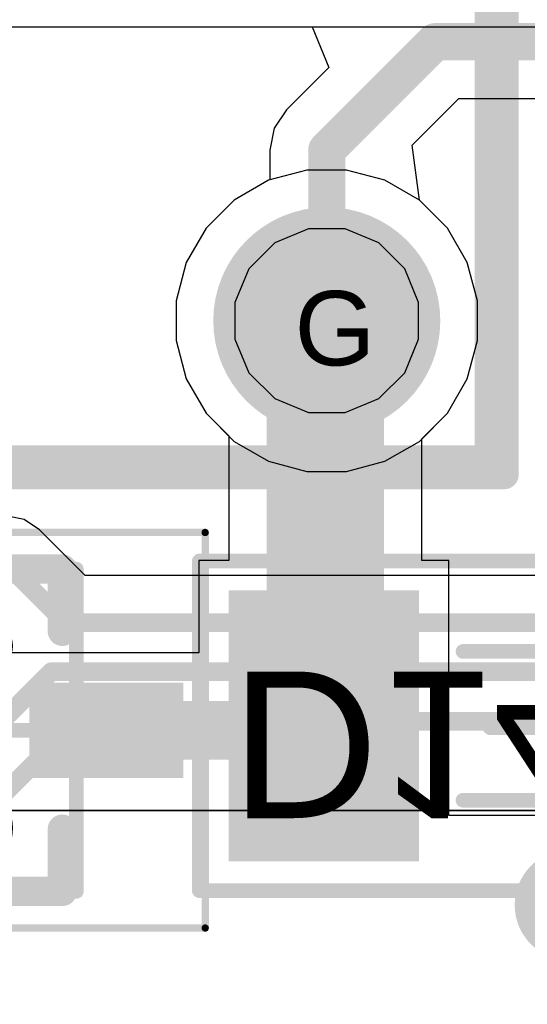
# Model space of a CAD drawing. Header units: inches. Extents: x -6 to 11.2, y -2.2 to 8.3.
# Tile 26 of 256: x 0.206 to 0.342, y 1.541 to 1.806. Entities that reach past the tile are written whole.
import ezdxf

# ---------------------------------------------------------------- set-up
doc = ezdxf.new("R2010")
doc.units = ezdxf.units.IN
doc.header["$MEASUREMENT"] = 0
for name, color, linetype in [('Board Layer Stack Bottom Overlay', 54, 'Continuous'), ('Board Layer Stack Bottom Solder', 6, 'Continuous'), ('Bottom Assembly', 56, 'Continuous'), ('Bottom Comp Body -Top13)-Comp Body -Bot14)', 56, 'Continuous'), ('Bottom Comp Outline -Top11)-Comp Outline -Bot12)', 56, 'Continuous'), ('Bottom Component Center', 56, 'Continuous'), ('Bottom Courtyard -Top15)-Courtyard -Bot16)', 56, 'Continuous'), ('Bottom Paste', 16, 'Continuous'), ('Dimension', 6, 'Continuous'), ('Drill Drawing', 1, 'Continuous'), ('Layer  6- Inner', 156, 'Continuous'), ('Layer 1- Top', 1, 'Continuous'), ('Layer 2- GND', 16, 'Continuous'), ('Layer 3- Inner', 16, 'Continuous'), ('Layer 4- Inner', 76, 'Continuous'), ('Layer 5- Inner', 90, 'Continuous'), ('Layer 7- PWR', 76, 'Continuous'), ('Layer 8- Bottom', 5, 'Continuous'), ('Multi-Layer', 9, 'Continuous'), ('Pad Holes', 156, 'Continuous'), ('Top Solder', 216, 'Continuous')]:
    doc.layers.add(name, color=color, linetype=linetype)
doc.styles.add('Arial', font='txt', dxfattribs={"height": 0.2})

# ---------------------------------------------------------------- blocks, each defined once
blk = doc.blocks.new('SOD_80_B_97')
at = {"layer": 'Board Layer Stack Bottom Overlay'}
blk.add_hatch(color=54, dxfattribs=at).paths.add_polyline_path([(0.02756, 0.01999), (0.0059, 0.01999), (0.0059, -0.02001), (0.02756, -0.02001)])
at = {"layer": 'Board Layer Stack Bottom Solder'}
for points in [[(-0.09055, -0.03642), (-0.09055, 0.03642), (-0.03937, 0.03642), (-0.03937, -0.03642)], [(0.03937, -0.03642), (0.03937, 0.03642), (0.09055, 0.03642), (0.09055, -0.03642)]]:
    blk.add_hatch(color=6, dxfattribs=at).paths.add_polyline_path(points)
at = {"layer": 'Bottom Paste'}
for points in [[(-0.08858, -0.03445), (-0.08858, 0.03445), (-0.04134, 0.03445), (-0.04134, -0.03445)], [(0.04134, -0.03445), (0.04134, 0.03445), (0.08858, 0.03445), (0.08858, -0.03445)]]:
    blk.add_hatch(color=16, dxfattribs=at).paths.add_polyline_path(points)
at = {"layer": 'Layer 8- Bottom'}
for points in [[(-0.08858, -0.03445), (-0.08858, 0.03445), (-0.04134, 0.03445), (-0.04134, -0.03445)], [(0.04134, -0.03445), (0.04134, 0.03445), (0.08858, 0.03445), (0.08858, -0.03445)]]:
    blk.add_hatch(color=7, dxfattribs=at).paths.add_polyline_path(points)
at = {"layer": 'Board Layer Stack Bottom Overlay'}
for points in [[(0.105, -0.03, 0.01, 0.01, 0), (0.105, 0.03, 0.01, 0.01, 0)], [(-0.02756, 0.02, 0.00394, 0.00394, 0), (0.02756, 0.02, 0.00394, 0.00394, 0)], [(0.02756, 0.02, 0.00394, 0.00394, 0), (0.02756, -0.02, 0.00394, 0.00394, 0)], [(-0.02756, -0.02, 0.00394, 0.00394, 0), (0.02756, -0.02, 0.00394, 0.00394, 0)]]:
    blk.add_lwpolyline(points, format="xyseb", dxfattribs=at)
for points in [[(0.1025, 0.03, 0.005, 0.005, 1), (0.1075, 0.03, 0.005, 0.005, 1)], [(-0.02854, 0.02, 0.00197, 0.00197, 1), (-0.02657, 0.02, 0.00197, 0.00197, 1)], [(0.02657, 0.02, 0.00197, 0.00197, 1), (0.02854, 0.02, 0.00197, 0.00197, 1)], [(0.02657, 0.02, 0.00197, 0.00197, 1), (0.02854, 0.02, 0.00197, 0.00197, 1)], [(-0.02854, -0.02, 0.00197, 0.00197, 1), (-0.02658, -0.02, 0.00197, 0.00197, 1)], [(0.02657, -0.02, 0.00197, 0.00197, 1), (0.02854, -0.02, 0.00197, 0.00197, 1)], [(0.02657, -0.02, 0.00197, 0.00197, 1), (0.02854, -0.02, 0.00197, 0.00197, 1)], [(0.1025, -0.03, 0.005, 0.005, 1), (0.1075, -0.03, 0.005, 0.005, 1)]]:
    blk.add_lwpolyline(points, format="xyseb", close=True, dxfattribs=at)
at = {"layer": 'Bottom Component Center'}
for points in [[(0, -0.02, 0.005, 0.005, 0), (0, 0.02, 0.005, 0.005, 0)], [(0, -0.01968, 0.00394, 0.00394, 0), (0, 0.01969, 0.00394, 0.00394, 0)], [(-0.02, 0, 0.005, 0.005, 0), (0.02, 0, 0.005, 0.005, 0)], [(-0.01969, 0, 0.00394, 0.00394, 0), (0.01968, 0, 0.00394, 0.00394, 0)]]:
    blk.add_lwpolyline(points, format="xyseb", dxfattribs=at)
for points in [[(-0.00125, 0.02, 0.0025, 0.0025, 1), (0.00125, 0.02, 0.0025, 0.0025, 1)], [(-0.00098, 0.01969, 0.00197, 0.00197, 1), (0.00098, 0.01969, 0.00197, 0.00197, 1)], [(-0.02125, 0, 0.0025, 0.0025, 1), (-0.01875, 0, 0.0025, 0.0025, 1)], [(-0.02067, 0, 0.00197, 0.00197, 1), (-0.0187, 0, 0.00197, 0.00197, 1)], [(0.01875, 0, 0.0025, 0.0025, 1), (0.02125, 0, 0.0025, 0.0025, 1)], [(0.0187, 0, 0.00197, 0.00197, 1), (0.02067, 0, 0.00197, 0.00197, 1)], [(-0.00125, -0.02, 0.0025, 0.0025, 1), (0.00125, -0.02, 0.0025, 0.0025, 1)], [(-0.00098, -0.01968, 0.00197, 0.00197, 1), (0.00098, -0.01968, 0.00197, 0.00197, 1)]]:
    blk.add_lwpolyline(points, format="xyseb", close=True, dxfattribs=at)
at = {"layer": 'Bottom Courtyard -Top15)-Courtyard -Bot16)'}
for points in [[(-0.09843, -0.04429, 0.00394, 0.00394, 0), (-0.09843, 0.04429, 0.00394, 0.00394, 0)], [(-0.09843, 0.04429, 0.00394, 0.00394, 0), (0.09843, 0.04429, 0.00394, 0.00394, 0)], [(0.09843, 0.04429, 0.00394, 0.00394, 0), (0.09843, -0.04429, 0.00394, 0.00394, 0)], [(-0.09843, -0.04429, 0.00394, 0.00394, 0), (0.09843, -0.04429, 0.00394, 0.00394, 0)]]:
    blk.add_lwpolyline(points, format="xyseb", dxfattribs=at)
for points in [[(-0.09941, 0.04429, 0.00197, 0.00197, 1), (-0.09744, 0.04429, 0.00197, 0.00197, 1)], [(-0.09941, 0.04429, 0.00197, 0.00197, 1), (-0.09744, 0.04429, 0.00197, 0.00197, 1)], [(0.09744, 0.04429, 0.00197, 0.00197, 1), (0.09941, 0.04429, 0.00197, 0.00197, 1)], [(0.09744, 0.04429, 0.00197, 0.00197, 1), (0.09941, 0.04429, 0.00197, 0.00197, 1)], [(-0.09941, -0.04429, 0.00197, 0.00197, 1), (-0.09744, -0.04429, 0.00197, 0.00197, 1)], [(-0.09941, -0.04429, 0.00197, 0.00197, 1), (-0.09744, -0.04429, 0.00197, 0.00197, 1)], [(0.09744, -0.04429, 0.00197, 0.00197, 1), (0.09941, -0.04429, 0.00197, 0.00197, 1)], [(0.09744, -0.04429, 0.00197, 0.00197, 1), (0.09941, -0.04429, 0.00197, 0.00197, 1)]]:
    blk.add_lwpolyline(points, format="xyseb", close=True, dxfattribs=at)
at = {"layer": 'Dimension', "style": 'Arial', "text_generation_flag": 2}
blk.add_text('D1407', height=0.03937, rotation=180, dxfattribs=at).set_placement((-0.09, 0.01456))
blk = doc.blocks.new('SOT65P220X100_3F_B_298')
at = {"layer": 'Board Layer Stack Bottom Solder'}
for points in [[(-0.01772, 0.03839), (-0.01772, 0.0128), (-0.05906, 0.0128), (-0.05906, 0.03839)], [(0.05906, 0.0128), (0.05906, -0.0128), (0.01772, -0.0128), (0.01772, 0.0128)], [(-0.01772, -0.0128), (-0.01772, -0.03839), (-0.05906, -0.03839), (-0.05906, -0.0128)]]:
    blk.add_hatch(color=6, dxfattribs=at).paths.add_polyline_path(points)
at = {"layer": 'Bottom Paste'}
for points in [[(-0.01969, 0.03642), (-0.01969, 0.01476), (-0.05709, 0.01476), (-0.05709, 0.03642)], [(0.05709, 0.01083), (0.05709, -0.01083), (0.01969, -0.01083), (0.01969, 0.01083)], [(-0.01969, -0.01476), (-0.01969, -0.03642), (-0.05709, -0.03642), (-0.05709, -0.01476)]]:
    blk.add_hatch(color=16, dxfattribs=at).paths.add_polyline_path(points)
at = {"layer": 'Layer 8- Bottom'}
for points in [[(-0.01969, 0.03642), (-0.01969, 0.01476), (-0.05709, 0.01476), (-0.05709, 0.03642)], [(0.05709, 0.01083), (0.05709, -0.01083), (0.01969, -0.01083), (0.01969, 0.01083)], [(-0.01969, -0.01476), (-0.01969, -0.03642), (-0.05709, -0.03642), (-0.05709, -0.01476)]]:
    blk.add_hatch(color=7, dxfattribs=at).paths.add_polyline_path(points)
at = {"layer": 'Board Layer Stack Bottom Overlay'}
for points in [[(-0.0128, 0.04331, 0.00787, 0.00787, 0), (0.02657, 0.04331, 0.00787, 0.00787, 0)], [(0.02657, 0.02657, 0.00787, 0.00787, 0), (0.02657, 0.04331, 0.00787, 0.00787, 0)], [(0.02657, -0.04331, 0.00787, 0.00787, 0), (0.02657, -0.02657, 0.00787, 0.00787, 0)], [(-0.0128, -0.04331, 0.00787, 0.00787, 0), (0.02657, -0.04331, 0.00787, 0.00787, 0)]]:
    blk.add_lwpolyline(points, format="xyseb", dxfattribs=at)
for points in [[(-0.01476, 0.04331, 0.00394, 0.00394, 1), (-0.01083, 0.04331, 0.00394, 0.00394, 1)], [(0.02461, 0.04331, 0.00394, 0.00394, 1), (0.02854, 0.04331, 0.00394, 0.00394, 1)], [(0.02461, 0.04331, 0.00394, 0.00394, 1), (0.02854, 0.04331, 0.00394, 0.00394, 1)], [(0.02461, 0.02657, 0.00394, 0.00394, 1), (0.02854, 0.02657, 0.00394, 0.00394, 1)], [(0.02461, -0.02657, 0.00394, 0.00394, 1), (0.02854, -0.02657, 0.00394, 0.00394, 1)], [(-0.01476, -0.04331, 0.00394, 0.00394, 1), (-0.01083, -0.04331, 0.00394, 0.00394, 1)], [(0.02461, -0.04331, 0.00394, 0.00394, 1), (0.02854, -0.04331, 0.00394, 0.00394, 1)], [(0.02461, -0.04331, 0.00394, 0.00394, 1), (0.02854, -0.04331, 0.00394, 0.00394, 1)], [(-0.03937, -0.05807, 0.00984, 0.00984, 1), (-0.04921, -0.05807, 0.00984, 0.00984, 1)], [(-0.05167, -0.05807, 0.00492, 0.00492, 1), (-0.04675, -0.05807, 0.00492, 0.00492, 1)], [(-0.04183, -0.05807, 0.00492, 0.00492, 1), (-0.03691, -0.05807, 0.00492, 0.00492, 1)]]:
    blk.add_lwpolyline(points, format="xyseb", close=True, dxfattribs=at)
at = {"layer": 'Bottom Comp Outline -Top11)-Comp Outline -Bot12)'}
for points in [[(-0.03032, 0.04331, 0.00394, 0.00394, 0), (0.03032, 0.04331, 0.00394, 0.00394, 0)], [(-0.03032, -0.04331, 0.00394, 0.00394, 0), (-0.03032, 0.04331, 0.00394, 0.00394, 0)], [(0.03032, -0.04331, 0.00394, 0.00394, 0), (0.03032, 0.04331, 0.00394, 0.00394, 0)], [(-0.04606, 0.0189, 0.00394, 0.00394, 0), (-0.04606, 0.03228, 0.00394, 0.00394, 0)], [(-0.04606, 0.03228, 0.00394, 0.00394, 0), (-0.03032, 0.03228, 0.00394, 0.00394, 0)], [(-0.04606, 0.0189, 0.00394, 0.00394, 0), (-0.03032, 0.0189, 0.00394, 0.00394, 0)], [(0.03032, 0.00669, 0.00394, 0.00394, 0), (0.04606, 0.00669, 0.00394, 0.00394, 0)], [(0.04606, -0.00669, 0.00394, 0.00394, 0), (0.04606, 0.00669, 0.00394, 0.00394, 0)], [(0.03032, -0.00669, 0.00394, 0.00394, 0), (0.04606, -0.00669, 0.00394, 0.00394, 0)], [(-0.04606, -0.0189, 0.00394, 0.00394, 0), (-0.03032, -0.0189, 0.00394, 0.00394, 0)], [(-0.04606, -0.03228, 0.00394, 0.00394, 0), (-0.04606, -0.0189, 0.00394, 0.00394, 0)], [(-0.04606, -0.03228, 0.00394, 0.00394, 0), (-0.03032, -0.03228, 0.00394, 0.00394, 0)], [(-0.03032, -0.04331, 0.00394, 0.00394, 0), (0.03032, -0.04331, 0.00394, 0.00394, 0)]]:
    blk.add_lwpolyline(points, format="xyseb", dxfattribs=at)
for points in [[(-0.0313, 0.04331, 0.00197, 0.00197, 1), (-0.02933, 0.04331, 0.00197, 0.00197, 1)], [(-0.0313, 0.04331, 0.00197, 0.00197, 1), (-0.02933, 0.04331, 0.00197, 0.00197, 1)], [(0.02933, 0.04331, 0.00197, 0.00197, 1), (0.0313, 0.04331, 0.00197, 0.00197, 1)], [(0.02933, 0.04331, 0.00197, 0.00197, 1), (0.0313, 0.04331, 0.00197, 0.00197, 1)], [(-0.04705, 0.03228, 0.00197, 0.00197, 1), (-0.04508, 0.03228, 0.00197, 0.00197, 1)], [(-0.04705, 0.03228, 0.00197, 0.00197, 1), (-0.04508, 0.03228, 0.00197, 0.00197, 1)], [(-0.0313, 0.03228, 0.00197, 0.00197, 1), (-0.02933, 0.03228, 0.00197, 0.00197, 1)], [(-0.04705, 0.0189, 0.00197, 0.00197, 1), (-0.04508, 0.0189, 0.00197, 0.00197, 1)], [(-0.04705, 0.0189, 0.00197, 0.00197, 1), (-0.04508, 0.0189, 0.00197, 0.00197, 1)], [(-0.0313, 0.0189, 0.00197, 0.00197, 1), (-0.02933, 0.0189, 0.00197, 0.00197, 1)], [(0.02933, 0.00669, 0.00197, 0.00197, 1), (0.0313, 0.00669, 0.00197, 0.00197, 1)], [(0.04508, 0.00669, 0.00197, 0.00197, 1), (0.04705, 0.00669, 0.00197, 0.00197, 1)], [(0.04508, 0.00669, 0.00197, 0.00197, 1), (0.04705, 0.00669, 0.00197, 0.00197, 1)], [(0.02933, -0.00669, 0.00197, 0.00197, 1), (0.0313, -0.00669, 0.00197, 0.00197, 1)], [(0.04508, -0.00669, 0.00197, 0.00197, 1), (0.04705, -0.00669, 0.00197, 0.00197, 1)], [(0.04508, -0.00669, 0.00197, 0.00197, 1), (0.04705, -0.00669, 0.00197, 0.00197, 1)], [(-0.04705, -0.0189, 0.00197, 0.00197, 1), (-0.04508, -0.0189, 0.00197, 0.00197, 1)], [(-0.04705, -0.0189, 0.00197, 0.00197, 1), (-0.04508, -0.0189, 0.00197, 0.00197, 1)], [(-0.0313, -0.0189, 0.00197, 0.00197, 1), (-0.02933, -0.0189, 0.00197, 0.00197, 1)], [(-0.01575, -0.02559, 0.00394, 0.00394, 1), (-0.02362, -0.02559, 0.00394, 0.00394, 1)], [(-0.02461, -0.02559, 0.00197, 0.00197, 1), (-0.02264, -0.02559, 0.00197, 0.00197, 1)], [(-0.01673, -0.02559, 0.00197, 0.00197, 1), (-0.01476, -0.02559, 0.00197, 0.00197, 1)], [(-0.04705, -0.03228, 0.00197, 0.00197, 1), (-0.04508, -0.03228, 0.00197, 0.00197, 1)], [(-0.04705, -0.03228, 0.00197, 0.00197, 1), (-0.04508, -0.03228, 0.00197, 0.00197, 1)], [(-0.0313, -0.03228, 0.00197, 0.00197, 1), (-0.02933, -0.03228, 0.00197, 0.00197, 1)], [(-0.0313, -0.04331, 0.00197, 0.00197, 1), (-0.02933, -0.04331, 0.00197, 0.00197, 1)], [(-0.0313, -0.04331, 0.00197, 0.00197, 1), (-0.02933, -0.04331, 0.00197, 0.00197, 1)], [(0.02933, -0.04331, 0.00197, 0.00197, 1), (0.0313, -0.04331, 0.00197, 0.00197, 1)], [(0.02933, -0.04331, 0.00197, 0.00197, 1), (0.0313, -0.04331, 0.00197, 0.00197, 1)]]:
    blk.add_lwpolyline(points, format="xyseb", close=True, dxfattribs=at)
at = {"layer": 'Bottom Courtyard -Top15)-Courtyard -Bot16)'}
for points in [[(-0.06496, 0.05315, 0.00197, 0.00197, 0), (0.06496, 0.05315, 0.00197, 0.00197, 0)], [(-0.06496, -0.05315, 0.00197, 0.00197, 0), (-0.06496, 0.05315, 0.00197, 0.00197, 0)], [(0.06496, -0.05315, 0.00197, 0.00197, 0), (0.06496, 0.05315, 0.00197, 0.00197, 0)], [(0, -0.01969, 0.00394, 0.00394, 0), (0, 0.01969, 0.00394, 0.00394, 0)], [(-0.01969, 0, 0.00394, 0.00394, 0), (0.01969, 0, 0.00394, 0.00394, 0)], [(-0.06496, -0.05315, 0.00197, 0.00197, 0), (0.06496, -0.05315, 0.00197, 0.00197, 0)]]:
    blk.add_lwpolyline(points, format="xyseb", dxfattribs=at)
for points in [[(-0.06545, 0.05315, 0.000984, 0.000984, 1), (-0.06447, 0.05315, 0.000984, 0.000984, 1)], [(-0.06545, 0.05315, 0.000984, 0.000984, 1), (-0.06447, 0.05315, 0.000984, 0.000984, 1)], [(0.06447, 0.05315, 0.000984, 0.000984, 1), (0.06545, 0.05315, 0.000984, 0.000984, 1)], [(0.06447, 0.05315, 0.000984, 0.000984, 1), (0.06545, 0.05315, 0.000984, 0.000984, 1)], [(-0.00098, 0.01969, 0.00197, 0.00197, 1), (0.00098, 0.01969, 0.00197, 0.00197, 1)], [(-0.02067, 0, 0.00197, 0.00197, 1), (-0.0187, 0, 0.00197, 0.00197, 1)], [(0.0187, 0, 0.00197, 0.00197, 1), (0.02067, 0, 0.00197, 0.00197, 1)], [(-0.00098, -0.01969, 0.00197, 0.00197, 1), (0.00098, -0.01969, 0.00197, 0.00197, 1)], [(-0.06545, -0.05315, 0.000984, 0.000984, 1), (-0.06447, -0.05315, 0.000984, 0.000984, 1)], [(-0.06545, -0.05315, 0.000984, 0.000984, 1), (-0.06447, -0.05315, 0.000984, 0.000984, 1)], [(0.06447, -0.05315, 0.000984, 0.000984, 1), (0.06545, -0.05315, 0.000984, 0.000984, 1)], [(0.06447, -0.05315, 0.000984, 0.000984, 1), (0.06545, -0.05315, 0.000984, 0.000984, 1)]]:
    blk.add_lwpolyline(points, format="xyseb", close=True, dxfattribs=at)
at = {"layer": 'Bottom Comp Outline -Top11)-Comp Outline -Bot12)', "style": 'Arial', "text_generation_flag": 2}
blk.add_text('Q1401', height=0.019685, rotation=270, dxfattribs=at).set_placement((-0.00669, -0.03701))
blk = doc.blocks.new('FP_V23079A1001B301_MFG_B_322')
at = {"layer": 'Board Layer Stack Bottom Solder'}
h = blk.add_hatch(color=6, dxfattribs=at)
edge = h.paths.add_edge_path()
edge.add_arc((0, -0.2), 0.03051, 0, 360)
at = {"layer": 'Layer 1- Top'}
h = blk.add_hatch(color=7, dxfattribs=at)
edge = h.paths.add_edge_path()
edge.add_arc((0, -0.2), 0.03051, 0, 360)
at = {"layer": 'Layer 2- GND'}
h = blk.add_hatch(color=7, dxfattribs=at)
edge = h.paths.add_edge_path()
edge.add_arc((0, -0.2), 0.02968, 0, 360)
at = {"layer": 'Layer 7- PWR'}
h = blk.add_hatch(color=7, dxfattribs=at)
edge = h.paths.add_edge_path()
edge.add_arc((0, -0.2), 0.02968, 0, 360)
at = {"layer": 'Layer 8- Bottom'}
h = blk.add_hatch(color=7, dxfattribs=at)
edge = h.paths.add_edge_path()
edge.add_arc((0, -0.2), 0.03051, 0, 360)
at = {"layer": 'Multi-Layer'}
h = blk.add_hatch(color=9, dxfattribs=at)
edge = h.paths.add_edge_path()
edge.add_arc((0, -0.2), 0.03051, 0, 360)
at = {"layer": 'Pad Holes'}
h = blk.add_hatch(color=7, dxfattribs=at)
edge = h.paths.add_edge_path()
edge.add_arc((0, -0.2), 0.01969, 0, 360)
at = {"layer": 'Top Solder'}
h = blk.add_hatch(color=216, dxfattribs=at)
edge = h.paths.add_edge_path()
edge.add_arc((0, -0.2), 0.03051, 0, 360)
at = {"layer": 'Board Layer Stack Bottom Overlay'}
for points in [[(-0.0374, -0.04528, 0.00787, 0.00787, 0), (-0.0374, -0.15472, 0.00787, 0.00787, 0)], [(0.04724, -0.2437, 0.00787, 0.00787, 0), (0.15669, -0.2437, 0.00787, 0.00787, 0)]]:
    blk.add_lwpolyline(points, format="xyseb", dxfattribs=at)
for points in [[(-0.03937, -0.15472, 0.00394, 0.00394, 1), (-0.03543, -0.15472, 0.00394, 0.00394, 1)], [(0.04528, -0.2437, 0.00394, 0.00394, 1), (0.04921, -0.2437, 0.00394, 0.00394, 1)]]:
    blk.add_lwpolyline(points, format="xyseb", close=True, dxfattribs=at)
at = {"layer": 'Bottom Assembly'}
for points in [[(-0.04134, 0.04764, 0.00787, 0.00787, 0), (-0.04134, -0.24764, 0.00787, 0.00787, 0)], [(-0.04134, -0.24764, 0.00787, 0.00787, 0), (0.54134, -0.24764, 0.00787, 0.00787, 0)]]:
    blk.add_lwpolyline(points, format="xyseb", dxfattribs=at)
blk.add_lwpolyline([(-0.04331, -0.24764, 0.00394, 0.00394, 1), (-0.03937, -0.24764, 0.00394, 0.00394, 1)], format="xyseb", close=True, dxfattribs=at)
blk.add_lwpolyline([(-0.04331, -0.24764, 0.00394, 0.00394, 1), (-0.03937, -0.24764, 0.00394, 0.00394, 1)], format="xyseb", close=True, dxfattribs=at)
at = {"layer": 'Bottom Comp Body -Top13)-Comp Body -Bot14)'}
for points in [[(-0.0374, 0.0437, 0.00787, 0.00787, 0), (-0.0374, -0.2437, 0.00787, 0.00787, 0)], [(-0.0374, -0.2437, 0.00787, 0.00787, 0), (0.5374, -0.2437, 0.00787, 0.00787, 0)]]:
    blk.add_lwpolyline(points, format="xyseb", dxfattribs=at)
blk.add_lwpolyline([(-0.03937, -0.2437, 0.00394, 0.00394, 1), (-0.03543, -0.2437, 0.00394, 0.00394, 1)], format="xyseb", close=True, dxfattribs=at)
blk.add_lwpolyline([(-0.03937, -0.2437, 0.00394, 0.00394, 1), (-0.03543, -0.2437, 0.00394, 0.00394, 1)], format="xyseb", close=True, dxfattribs=at)
at = {"layer": 'Bottom Courtyard -Top15)-Courtyard -Bot16)'}
for points in [[(-0.04134, 0.04764, 0.00787, 0.00787, 0), (-0.04134, -0.24764, 0.00787, 0.00787, 0)], [(-0.04134, -0.24764, 0.00787, 0.00787, 0), (0.54134, -0.24764, 0.00787, 0.00787, 0)]]:
    blk.add_lwpolyline(points, format="xyseb", dxfattribs=at)
blk.add_lwpolyline([(-0.04331, -0.24764, 0.00394, 0.00394, 1), (-0.03937, -0.24764, 0.00394, 0.00394, 1)], format="xyseb", close=True, dxfattribs=at)
blk.add_lwpolyline([(-0.04331, -0.24764, 0.00394, 0.00394, 1), (-0.03937, -0.24764, 0.00394, 0.00394, 1)], format="xyseb", close=True, dxfattribs=at)

msp = doc.modelspace()

# ---------------------------------------------------------------- hatches: boundary and pattern name
at = {"layer": 'Layer 7- PWR'}
h = msp.add_hatch(color=7, dxfattribs=at)
edge = h.paths.add_edge_path()
edge.add_arc((0.35361, 1.56799), 0.01492, 0, 360)

# ---------------------------------------------------------------- linework, layer by layer
at = {"layer": 'Layer  6- Inner'}
for p, q in [((0.02977, 1.804), (0.71811, 1.804)), ((0.28328, 1.74968), (0.27421, 1.74593)), ((0.2931, 1.74968), (0.28328, 1.74968)), ((0.30217, 1.74593), (0.2931, 1.74968)), ((0.27421, 1.74593), (0.26726, 1.73898)), ((0.30912, 1.73898), (0.30217, 1.74593)), ((0.26726, 1.73898), (0.2635, 1.72991)), ((0.31287, 1.72991), (0.30912, 1.73898)), ((0.2635, 1.72991), (0.2635, 1.72009)), ((0.31287, 1.72009), (0.31287, 1.72991)), ((0.2635, 1.72009), (0.26726, 1.71102)), ((0.30912, 1.71102), (0.31287, 1.72009)), ((0.26726, 1.71102), (0.27421, 1.70407)), ((0.30217, 1.70407), (0.30912, 1.71102)), ((0.27421, 1.70407), (0.28328, 1.70032)), ((0.2931, 1.70032), (0.30217, 1.70407)), ((0.28328, 1.70032), (0.2931, 1.70032)), ((0.20685, 1.67162), (0.20197, 1.67259)), ((0.21098, 1.66885), (0.20685, 1.67162)), ((0.22325, 1.65658), (0.21098, 1.66885)), ((0.54113, 1.65658), (0.22325, 1.65658))]:
    msp.add_line(p, q, dxfattribs=at)
for points in [[(0.20197, 1.65984, 0.005, 0.005, 0), (0.21797, 1.64384, 0.005, 0.005, 0)], [(0.21797, 1.64384, 0.005, 0.005, 0), (2.45604, 1.64384, 0.005, 0.005, 0)], [(0.11654, 1.53307, 0.005, 0.005, 0), (0.21417, 1.63071, 0.005, 0.005, 0)], [(0.21417, 1.63071, 0.005, 0.005, 0), (1.68249, 1.63071, 0.005, 0.005, 0)], [(0.15472, 1.55118, 0.005, 0.005, 0), (0.22087, 1.61732, 0.005, 0.005, 0)], [(0.22087, 1.61732, 0.005, 0.005, 0), (1.63657, 1.61732, 0.005, 0.005, 0)]]:
    msp.add_lwpolyline(points, format="xyseb", dxfattribs=at)
for points in [[(0.21672, 1.64384, 0.0025, 0.0025, 1), (0.21922, 1.64384, 0.0025, 0.0025, 1)], [(0.21672, 1.64384, 0.0025, 0.0025, 1), (0.21922, 1.64384, 0.0025, 0.0025, 1)], [(0.21292, 1.63071, 0.0025, 0.0025, 1), (0.21542, 1.63071, 0.0025, 0.0025, 1)], [(0.21292, 1.63071, 0.0025, 0.0025, 1), (0.21542, 1.63071, 0.0025, 0.0025, 1)], [(0.21962, 1.61732, 0.0025, 0.0025, 1), (0.22212, 1.61732, 0.0025, 0.0025, 1)], [(0.21962, 1.61732, 0.0025, 0.0025, 1), (0.22212, 1.61732, 0.0025, 0.0025, 1)]]:
    msp.add_lwpolyline(points, format="xyseb", close=True, dxfattribs=at)
at = {"layer": 'Layer 1- Top'}
for p, q in [((0.02977, 1.804), (0.28426, 1.804)), ((0.28426, 1.804), (0.28878, 1.79309)), ((0.28878, 1.79309), (0.27737, 1.78168)), ((0.31113, 1.77217), (0.32366, 1.78471)), ((0.32366, 1.78471), (0.63016, 1.78471)), ((0.27737, 1.78168), (0.27406, 1.77672)), ((0.27406, 1.77672), (0.2729, 1.77087)), ((0.2729, 1.77087), (0.2729, 1.76284)), ((0.31306, 1.75742), (0.31113, 1.77217)), ((0.27255, 1.76275), (0.26331, 1.75742)), ((0.2729, 1.76284), (0.27255, 1.76275)), ((0.26331, 1.75742), (0.25577, 1.74987)), ((0.32061, 1.74987), (0.31306, 1.75742)), ((0.25577, 1.74987), (0.25044, 1.74064)), ((0.32594, 1.74064), (0.32061, 1.74987)), ((0.25044, 1.74064), (0.24768, 1.73033)), ((0.3287, 1.73033), (0.32594, 1.74064)), ((0.24768, 1.73033), (0.24768, 1.71967)), ((0.3287, 1.71967), (0.3287, 1.73033)), ((0.24768, 1.71967), (0.25044, 1.70936)), ((0.32594, 1.70936), (0.3287, 1.71967)), ((0.25044, 1.70936), (0.25577, 1.70013)), ((0.32061, 1.70013), (0.32594, 1.70936)), ((0.25577, 1.70013), (0.26331, 1.69258)), ((0.31306, 1.69258), (0.32061, 1.70013)), ((0.26331, 1.69258), (0.27255, 1.68725)), ((0.30383, 1.68725), (0.31306, 1.69258)), ((0.27255, 1.68725), (0.28286, 1.68449)), ((0.29352, 1.68449), (0.30383, 1.68725)), ((0.28286, 1.68449), (0.29352, 1.68449))]:
    msp.add_line(p, q, dxfattribs=at)
for points in [[(0.28819, 1.77087, 0.01, 0.01, 0), (0.31732, 1.8, 0.01, 0.01, 0)], [(0.31732, 1.8, 0.01, 0.01, 0), (0.85906, 1.8, 0.01, 0.01, 0)], [(0.28819, 1.725, 0.01, 0.01, 0), (0.28819, 1.77087, 0.01, 0.01, 0)]]:
    msp.add_lwpolyline(points, format="xyseb", dxfattribs=at)
for points in [[(0.31482, 1.8, 0.005, 0.005, 1), (0.31982, 1.8, 0.005, 0.005, 1)], [(0.31482, 1.8, 0.005, 0.005, 1), (0.31982, 1.8, 0.005, 0.005, 1)], [(0.28569, 1.77087, 0.005, 0.005, 1), (0.29069, 1.77087, 0.005, 0.005, 1)], [(0.28569, 1.77087, 0.005, 0.005, 1), (0.29069, 1.77087, 0.005, 0.005, 1)], [(0.28569, 1.725, 0.005, 0.005, 1), (0.29069, 1.725, 0.005, 0.005, 1)]]:
    msp.add_lwpolyline(points, format="xyseb", close=True, dxfattribs=at)
at = {"layer": 'Layer 3- Inner'}
for p, q in [((0.02977, 1.804), (0.71811, 1.804)), ((0.28328, 1.74968), (0.27421, 1.74593)), ((0.2931, 1.74968), (0.28328, 1.74968)), ((0.30217, 1.74593), (0.2931, 1.74968)), ((0.27421, 1.74593), (0.26726, 1.73898)), ((0.30912, 1.73898), (0.30217, 1.74593)), ((0.26726, 1.73898), (0.2635, 1.72991)), ((0.31287, 1.72991), (0.30912, 1.73898)), ((0.2635, 1.72991), (0.2635, 1.72009)), ((0.31287, 1.72009), (0.31287, 1.72991)), ((0.2635, 1.72009), (0.26726, 1.71102)), ((0.30912, 1.71102), (0.31287, 1.72009)), ((0.26726, 1.71102), (0.27421, 1.70407)), ((0.30217, 1.70407), (0.30912, 1.71102)), ((0.27421, 1.70407), (0.28328, 1.70032)), ((0.2931, 1.70032), (0.30217, 1.70407)), ((0.28328, 1.70032), (0.2931, 1.70032))]:
    msp.add_line(p, q, dxfattribs=at)
at = {"layer": 'Layer 4- Inner'}
for p, q in [((0.02977, 1.804), (0.71811, 1.804)), ((0.28328, 1.74968), (0.27421, 1.74593)), ((0.2931, 1.74968), (0.28328, 1.74968)), ((0.30217, 1.74593), (0.2931, 1.74968)), ((0.27421, 1.74593), (0.26726, 1.73898)), ((0.30912, 1.73898), (0.30217, 1.74593)), ((0.26726, 1.73898), (0.2635, 1.72991)), ((0.31287, 1.72991), (0.30912, 1.73898)), ((0.2635, 1.72991), (0.2635, 1.72009)), ((0.31287, 1.72009), (0.31287, 1.72991)), ((0.2635, 1.72009), (0.26726, 1.71102)), ((0.30912, 1.71102), (0.31287, 1.72009)), ((0.26726, 1.71102), (0.27421, 1.70407)), ((0.30217, 1.70407), (0.30912, 1.71102)), ((0.27421, 1.70407), (0.28328, 1.70032)), ((0.2931, 1.70032), (0.30217, 1.70407)), ((0.28328, 1.70032), (0.2931, 1.70032)), ((0.48718, 1.59331), (0.02977, 1.59331))]:
    msp.add_line(p, q, dxfattribs=at)
at = {"layer": 'Layer 5- Inner'}
for p, q in [((0.02977, 1.804), (0.71811, 1.804)), ((0.28328, 1.74968), (0.27421, 1.74593)), ((0.2931, 1.74968), (0.28328, 1.74968)), ((0.30217, 1.74593), (0.2931, 1.74968)), ((0.27421, 1.74593), (0.26726, 1.73898)), ((0.30912, 1.73898), (0.30217, 1.74593)), ((0.26726, 1.73898), (0.2635, 1.72991)), ((0.31287, 1.72991), (0.30912, 1.73898)), ((0.2635, 1.72991), (0.2635, 1.72009)), ((0.31287, 1.72009), (0.31287, 1.72991)), ((0.2635, 1.72009), (0.26726, 1.71102)), ((0.30912, 1.71102), (0.31287, 1.72009)), ((0.26726, 1.71102), (0.27421, 1.70407)), ((0.30217, 1.70407), (0.30912, 1.71102)), ((0.27421, 1.70407), (0.28328, 1.70032)), ((0.2931, 1.70032), (0.30217, 1.70407)), ((0.28328, 1.70032), (0.2931, 1.70032)), ((0.48764, 1.59338), (0.02977, 1.59338))]:
    msp.add_line(p, q, dxfattribs=at)
at = {"layer": 'Layer 8- Bottom'}
for p, q in [((0.02977, 1.804), (0.71811, 1.804)), ((0.28286, 1.76551), (0.27255, 1.76275)), ((0.29352, 1.76551), (0.28286, 1.76551)), ((0.30383, 1.76275), (0.29352, 1.76551)), ((0.27255, 1.76275), (0.26331, 1.75742)), ((0.31306, 1.75742), (0.30383, 1.76275)), ((0.26331, 1.75742), (0.25577, 1.74987)), ((0.32061, 1.74987), (0.31306, 1.75742)), ((0.25577, 1.74987), (0.25044, 1.74064)), ((0.32594, 1.74064), (0.32061, 1.74987)), ((0.25044, 1.74064), (0.24768, 1.73033)), ((0.3287, 1.73033), (0.32594, 1.74064)), ((0.24768, 1.73033), (0.24768, 1.71967)), ((0.3287, 1.71967), (0.3287, 1.73033)), ((0.24768, 1.71967), (0.25044, 1.70936)), ((0.32594, 1.70936), (0.3287, 1.71967)), ((0.25044, 1.70936), (0.25577, 1.70013)), ((0.32061, 1.70013), (0.32594, 1.70936)), ((0.25577, 1.70013), (0.26182, 1.69407)), ((0.31377, 1.69328), (0.32061, 1.70013)), ((0.26182, 1.69407), (0.26182, 1.66059)), ((0.31377, 1.66059), (0.31377, 1.69328)), ((0.26182, 1.66059), (0.25378, 1.66059)), ((0.25378, 1.66059), (0.25378, 1.63579)), ((0.32102, 1.66059), (0.31377, 1.66059)), ((0.32102, 1.59204), (0.32102, 1.66059)), ((0.25378, 1.63579), (0.20024, 1.63579)), ((0.3837, 1.59204), (0.32102, 1.59204))]:
    msp.add_line(p, q, dxfattribs=at)
for points in [[(0.2878, 1.72461, 0.0315, 0.0315, 0), (0.28819, 1.725, 0.0315, 0.0315, 0)], [(0.2878, 1.63228, 0.0315, 0.0315, 0), (0.2878, 1.72461, 0.0315, 0.0315, 0)], [(0.2878, 1.63228, 0.0315, 0.0315, 0), (0.29055, 1.62953, 0.0315, 0.0315, 0)], [(0.22894, 1.61496, 0.01575, 0.01575, 0), (0.28622, 1.61496, 0.01575, 0.01575, 0)], [(0.28622, 1.61496, 0.01575, 0.01575, 0), (0.2874, 1.61614, 0.01575, 0.01575, 0)]]:
    msp.add_lwpolyline(points, format="xyseb", dxfattribs=at)
for points in [[(0.27992, 1.72461, 0.01575, 0.01575, 1), (0.29567, 1.72461, 0.01575, 0.01575, 1)], [(0.27992, 1.72461, 0.01575, 0.01575, 1), (0.29567, 1.72461, 0.01575, 0.01575, 1)], [(0.28031, 1.725, 0.01575, 0.01575, 1), (0.29606, 1.725, 0.01575, 0.01575, 1)], [(0.27992, 1.63228, 0.01575, 0.01575, 1), (0.29567, 1.63228, 0.01575, 0.01575, 1)], [(0.27992, 1.63228, 0.01575, 0.01575, 1), (0.29567, 1.63228, 0.01575, 0.01575, 1)], [(0.28268, 1.62953, 0.01575, 0.01575, 1), (0.29843, 1.62953, 0.01575, 0.01575, 1)], [(0.225, 1.61496, 0.00787, 0.00787, 1), (0.23287, 1.61496, 0.00787, 0.00787, 1)], [(0.28228, 1.61496, 0.00787, 0.00787, 1), (0.29016, 1.61496, 0.00787, 0.00787, 1)], [(0.28228, 1.61496, 0.00787, 0.00787, 1), (0.29016, 1.61496, 0.00787, 0.00787, 1)], [(0.28346, 1.61614, 0.00787, 0.00787, 1), (0.29134, 1.61614, 0.00787, 0.00787, 1)]]:
    msp.add_lwpolyline(points, format="xyseb", close=True, dxfattribs=at)

# ---------------------------------------------------------------- block references
at = {"rotation": 90}
msp.add_blockref('FP_V23079A1001B301_MFG_B_322', (0.08819, 1.725), dxfattribs=at)
for name, p in [('SOT65P220X100_3F_B_298', (0.19055, 1.61496)), ('SOD_80_B_97', (0.35236, 1.61614))]:
    msp.add_blockref(name, p)

# ---------------------------------------------------------------- texts
at = {"layer": 'Drill Drawing', "style": 'Arial'}
msp.add_text('G', height=0.02, dxfattribs=at).set_placement((0.27952, 1.713))

doc.saveas('drawing.dxf')
